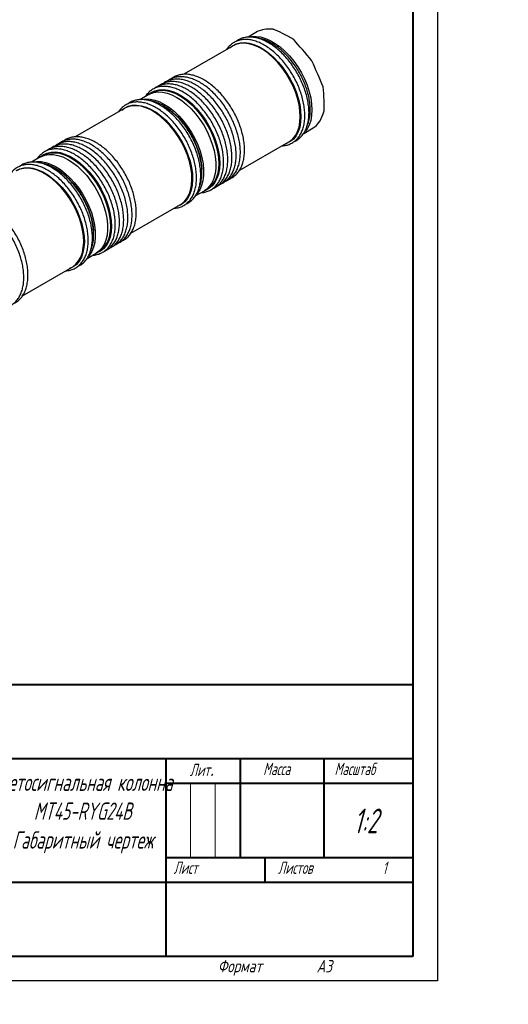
# Model space of a CAD drawing. Header units: millimetres. Extents: x -120753 to 126758, y -239771 to 1426.
# Tile 5 of 7: x 2680 to 2779, y 1124 to 1323. Entities that reach past the tile are written whole.
import ezdxf

# ---------------------------------------------------------------- set-up
doc = ezdxf.new("R2010")
doc.units = ezdxf.units.MM
doc.layers.add('main', color=5, linetype='Continuous', lineweight=40)
doc.layers.add('text', color=7, linetype='Continuous', lineweight=20)
doc.layers.add('ФОРМАТ', color=7, linetype='Continuous')
doc.styles.add('GOST', font='GOST.shx', dxfattribs={"width": 0.8, "oblique": 15})

msp = doc.modelspace()

# ---------------------------------------------------------------- linework, layer by layer
at = {"layer": 'main', "lineweight": -2}
for p, q in [((2728.371, 1320.897), (2726.452, 1319.789)), ((2723.425, 1318.042), (2713.406, 1312.258)), ((2706.343, 1308.18), (2704.509, 1307.122)), ((2706.985, 1308.551), (2706.944, 1308.527)), ((2701.505, 1305.388), (2691.463, 1299.591)), ((2737.696, 1300.3), (2739.62, 1301.411)), ((2724.65, 1292.769), (2734.674, 1298.556)), ((2684.422, 1295.526), (2682.579, 1294.462)), ((2684.918, 1295.81), (2685.023, 1295.873)), ((2685.065, 1295.897), (2685.023, 1295.873)), ((2715.76, 1287.637), (2717.592, 1288.694)), ((2718.26, 1289.081), (2718.193, 1289.041)), ((2718.193, 1289.041), (2718.234, 1289.065)), ((2702.714, 1280.106), (2712.754, 1285.902)), ((2693.832, 1274.978), (2695.671, 1276.04)), ((2696.272, 1276.387), (2696.314, 1276.411)), ((2680.785, 1267.447), (2690.834, 1273.247))]:
    msp.add_line(p, q, dxfattribs=at)
at = {"layer": 'main', "lineweight": -2, "flags": 128}
for points in [[(2727.005, 1319.855), (2727.174, 1319.883), (2728.051, 1319.929), (2728.981, 1319.813), (2729.949, 1319.537), (2730.941, 1319.105), (2731.94, 1318.524), (2732.931, 1317.804), (2733.897, 1316.955), (2734.825, 1315.991), (2735.699, 1314.928), (2736.505, 1313.781), (2737.231, 1312.569), (2737.865, 1311.312), (2738.397, 1310.028), (2738.819, 1308.739), (2739.124, 1307.464), (2739.308, 1306.224), (2739.367, 1305.039), (2739.301, 1303.926), (2739.111, 1302.903), (2738.799, 1301.988), (2738.37, 1301.193), (2738.046, 1300.763)], [(2722.823, 1317.699), (2723.278, 1318.046), (2724.011, 1318.419), (2724.825, 1318.632), (2725.707, 1318.682), (2726.643, 1318.57), (2727.618, 1318.296), (2728.616, 1317.866), (2729.623, 1317.285), (2730.621, 1316.563), (2731.596, 1315.711), (2732.532, 1314.743), (2733.413, 1313.674), (2734.228, 1312.521), (2734.961, 1311.302), (2735.603, 1310.036), (2736.142, 1308.743), (2736.571, 1307.444), (2736.882, 1306.16), (2737.07, 1304.909), (2737.133, 1303.713), (2737.07, 1302.589), (2736.882, 1301.557), (2736.571, 1300.631), (2736.142, 1299.827), (2735.603, 1299.157), (2734.961, 1298.632), (2734.228, 1298.26), (2734.08, 1298.207)], [(2734.674, 1298.556), (2734.849, 1298.663), (2735.485, 1299.184), (2736.021, 1299.849), (2736.446, 1300.647), (2736.755, 1301.566), (2736.942, 1302.592), (2737.005, 1303.707), (2736.942, 1304.894), (2736.755, 1306.135), (2736.446, 1307.411), (2736.021, 1308.7), (2735.485, 1309.983), (2734.849, 1311.24), (2734.12, 1312.45), (2733.312, 1313.594), (2732.437, 1314.655), (2731.508, 1315.616), (2730.54, 1316.462), (2729.549, 1317.179), (2728.55, 1317.755), (2727.559, 1318.183), (2726.592, 1318.455), (2725.663, 1318.566), (2724.787, 1318.516), (2723.979, 1318.304), (2723.425, 1318.042)], [(2706.343, 1308.18), (2706.557, 1308.295), (2707.331, 1308.578), (2708.177, 1308.702), (2709.084, 1308.663), (2710.036, 1308.464), (2711.018, 1308.106), (2712.016, 1307.595), (2713.012, 1306.941), (2713.992, 1306.152), (2714.941, 1305.241), (2715.842, 1304.223), (2716.682, 1303.114), (2717.448, 1301.931), (2718.127, 1300.693), (2718.71, 1299.42), (2719.186, 1298.131), (2719.548, 1296.847), (2719.79, 1295.588), (2719.909, 1294.373), (2719.903, 1293.223), (2719.772, 1292.155), (2719.518, 1291.187), (2719.144, 1290.332), (2718.658, 1289.606), (2718.066, 1289.018), (2717.592, 1288.694)], [(2706.368, 1308.195), (2706.837, 1308.556), (2707.571, 1308.928), (2708.385, 1309.141), (2709.267, 1309.192), (2710.203, 1309.079), (2711.178, 1308.806), (2712.176, 1308.375), (2713.182, 1307.794), (2714.181, 1307.072), (2715.156, 1306.22), (2716.091, 1305.252), (2716.973, 1304.183), (2717.787, 1303.03), (2718.521, 1301.811), (2719.163, 1300.545), (2719.702, 1299.253), (2720.13, 1297.954), (2720.441, 1296.669), (2720.63, 1295.418), (2720.693, 1294.222), (2720.63, 1293.099), (2720.441, 1292.066), (2720.13, 1291.14), (2719.702, 1290.336), (2719.163, 1289.666), (2718.521, 1289.141), (2717.787, 1288.769), (2717.617, 1288.709)], [(2706.904, 1308.504), (2707.498, 1308.79), (2708.306, 1309.001), (2709.181, 1309.051), (2710.11, 1308.94), (2711.078, 1308.668), (2712.069, 1308.241), (2713.068, 1307.664), (2714.059, 1306.947), (2715.026, 1306.102), (2715.955, 1305.141), (2716.831, 1304.08), (2717.639, 1302.935), (2718.367, 1301.725), (2719.004, 1300.469), (2719.539, 1299.186), (2719.965, 1297.896), (2720.273, 1296.621), (2720.46, 1295.38), (2720.523, 1294.192)], [(2718.234, 1289.065), (2718.408, 1289.172), (2719.045, 1289.693), (2719.58, 1290.358), (2720.006, 1291.157), (2720.315, 1292.076), (2720.502, 1293.101), (2720.564, 1294.216), (2720.502, 1295.403), (2720.315, 1296.645), (2720.006, 1297.92), (2719.58, 1299.209), (2719.045, 1300.492), (2718.408, 1301.749), (2717.68, 1302.959), (2716.872, 1304.104), (2715.997, 1305.165), (2715.068, 1306.126), (2714.1, 1306.971), (2713.109, 1307.688), (2712.11, 1308.264), (2711.119, 1308.692), (2710.151, 1308.964), (2709.222, 1309.075), (2708.347, 1309.025), (2707.539, 1308.813), (2706.985, 1308.551)], [(2700.889, 1305.032), (2701.425, 1305.435), (2702.167, 1305.792), (2702.988, 1305.989), (2703.876, 1306.024), (2704.816, 1305.896), (2705.794, 1305.607), (2706.794, 1305.161), (2707.8, 1304.566), (2708.797, 1303.831), (2709.769, 1302.967), (2710.7, 1301.988), (2711.576, 1300.91), (2712.383, 1299.75), (2713.108, 1298.525), (2713.74, 1297.256), (2714.269, 1295.962), (2714.686, 1294.664), (2714.985, 1293.381), (2715.162, 1292.135), (2715.212, 1290.945), (2715.137, 1289.83), (2714.936, 1288.807), (2714.613, 1287.893), (2714.174, 1287.101), (2713.624, 1286.445), (2712.973, 1285.934), (2712.231, 1285.578), (2712.153, 1285.551)], [(2712.754, 1285.902), (2712.861, 1285.966), (2713.507, 1286.473), (2714.053, 1287.124), (2714.489, 1287.91), (2714.81, 1288.817), (2715.009, 1289.833), (2715.084, 1290.94), (2715.033, 1292.121), (2714.858, 1293.358), (2714.561, 1294.631), (2714.147, 1295.92), (2713.622, 1297.204), (2712.995, 1298.464), (2712.275, 1299.68), (2711.474, 1300.832), (2710.605, 1301.902), (2709.68, 1302.873), (2708.716, 1303.73), (2707.726, 1304.46), (2706.727, 1305.051), (2705.735, 1305.494), (2704.764, 1305.781), (2703.831, 1305.908), (2702.95, 1305.873), (2702.134, 1305.678), (2701.505, 1305.388)], [(2704.898, 1307.16), (2705.702, 1307.273), (2706.609, 1307.235), (2707.561, 1307.035), (2708.543, 1306.677), (2709.541, 1306.167), (2710.537, 1305.512), (2711.518, 1304.723), (2712.466, 1303.812), (2713.367, 1302.795), (2714.207, 1301.685), (2714.973, 1300.503), (2715.652, 1299.265), (2716.235, 1297.991), (2716.711, 1296.702), (2717.073, 1295.418), (2717.315, 1294.159), (2717.434, 1292.945), (2717.428, 1291.795), (2717.297, 1290.727), (2717.043, 1289.758), (2716.669, 1288.904), (2716.183, 1288.177), (2716.078, 1288.054)], [(2709.181, 1305.959), (2709.295, 1305.897), (2710.268, 1305.293), (2711.229, 1304.552), (2712.161, 1303.687), (2713.049, 1302.713), (2713.879, 1301.645), (2714.637, 1300.501), (2715.31, 1299.299), (2715.888, 1298.06), (2716.361, 1296.804), (2716.721, 1295.551), (2716.962, 1294.322), (2717.081, 1293.137), (2717.084, 1293.077)], [(2684.422, 1295.526), (2684.516, 1295.578), (2685.276, 1295.888), (2686.111, 1296.038), (2687.009, 1296.027), (2687.954, 1295.854), (2688.932, 1295.522), (2689.928, 1295.037), (2690.926, 1294.405), (2691.91, 1293.638), (2692.865, 1292.747), (2693.775, 1291.746), (2694.626, 1290.651), (2695.405, 1289.479), (2696.1, 1288.249), (2696.699, 1286.98), (2697.193, 1285.692), (2697.575, 1284.406), (2697.838, 1283.141), (2697.978, 1281.918), (2697.993, 1280.756), (2697.882, 1279.673), (2697.648, 1278.687), (2697.294, 1277.812), (2696.826, 1277.063), (2696.251, 1276.452), (2695.671, 1276.04)], [(2684.448, 1295.541), (2684.985, 1295.945), (2685.727, 1296.301), (2686.548, 1296.499), (2687.436, 1296.533), (2688.376, 1296.405), (2689.354, 1296.116), (2690.354, 1295.67), (2691.36, 1295.075), (2692.357, 1294.34), (2693.329, 1293.476), (2694.26, 1292.498), (2695.136, 1291.42), (2695.943, 1290.259), (2696.668, 1289.035), (2697.3, 1287.765), (2697.828, 1286.471), (2698.246, 1285.173), (2698.545, 1283.891), (2698.721, 1282.645), (2698.772, 1281.455), (2698.697, 1280.339), (2698.496, 1279.316), (2698.173, 1278.402), (2697.734, 1277.61), (2697.184, 1276.954), (2696.533, 1276.444), (2696.151, 1276.235)], [(2685.023, 1295.873), (2685.653, 1296.163), (2686.468, 1296.359), (2687.349, 1296.393), (2688.283, 1296.266), (2689.253, 1295.979), (2690.246, 1295.536), (2691.245, 1294.946), (2692.234, 1294.216), (2693.199, 1293.358), (2694.123, 1292.387), (2694.992, 1291.317), (2695.793, 1290.165), (2696.513, 1288.95), (2697.14, 1287.69), (2697.665, 1286.405), (2698.08, 1285.116), (2698.377, 1283.843), (2698.552, 1282.607), (2698.602, 1281.425), (2698.527, 1280.318)], [(2696.314, 1276.411), (2696.421, 1276.475), (2697.067, 1276.982), (2697.613, 1277.633), (2698.049, 1278.419), (2698.369, 1279.327), (2698.569, 1280.342), (2698.644, 1281.449), (2698.593, 1282.63), (2698.418, 1283.867), (2698.121, 1285.14), (2697.707, 1286.429), (2697.182, 1287.714), (2696.554, 1288.974), (2695.835, 1290.189), (2695.034, 1291.341), (2694.164, 1292.411), (2693.24, 1293.382), (2692.276, 1294.24), (2691.286, 1294.969), (2690.287, 1295.56), (2689.295, 1296.003), (2688.324, 1296.29), (2687.391, 1296.417), (2686.509, 1296.383), (2685.694, 1296.187), (2685.065, 1295.897)], [(2683.113, 1294.536), (2683.636, 1294.609), (2684.534, 1294.598), (2685.479, 1294.425), (2686.458, 1294.093), (2687.454, 1293.608), (2688.451, 1292.976), (2689.435, 1292.209), (2690.39, 1291.318), (2691.3, 1290.317), (2692.151, 1289.222), (2692.931, 1288.05), (2693.625, 1286.82), (2694.224, 1285.551), (2694.719, 1284.263), (2695.1, 1282.977), (2695.363, 1281.712), (2695.503, 1280.489), (2695.518, 1279.327), (2695.407, 1278.244), (2695.173, 1277.258), (2694.819, 1276.383), (2694.351, 1275.635), (2694.193, 1275.441)], [(2720.523, 1294.192), (2720.46, 1293.077), (2720.273, 1292.052), (2719.965, 1291.133), (2719.539, 1290.335), (2719.004, 1289.67), (2718.367, 1289.148), (2718.26, 1289.081)], [(2679.503, 1292.78), (2680.245, 1293.137), (2681.066, 1293.335), (2681.954, 1293.37), (2682.894, 1293.242), (2683.872, 1292.953), (2684.871, 1292.508), (2685.878, 1291.913), (2686.875, 1291.178), (2687.846, 1290.315), (2688.778, 1289.336), (2689.654, 1288.259), (2690.461, 1287.098), (2691.186, 1285.874), (2691.818, 1284.605), (2692.347, 1283.311), (2692.765, 1282.012), (2693.064, 1280.73), (2693.241, 1279.484), (2693.292, 1278.294), (2693.217, 1277.178), (2693.017, 1276.155), (2692.694, 1275.24), (2692.255, 1274.448), (2691.705, 1273.792), (2691.055, 1273.281), (2690.313, 1272.924), (2690.254, 1272.904)], [(2690.834, 1273.247), (2690.942, 1273.312), (2691.588, 1273.82), (2692.134, 1274.471), (2692.57, 1275.257), (2692.89, 1276.165), (2693.089, 1277.181), (2693.163, 1278.288), (2693.113, 1279.47), (2692.937, 1280.707), (2692.64, 1281.98), (2692.225, 1283.269), (2691.7, 1284.553), (2691.073, 1285.813), (2690.353, 1287.028), (2689.552, 1288.18), (2688.682, 1289.25), (2687.758, 1290.221), (2686.793, 1291.078), (2685.804, 1291.807), (2684.805, 1292.398), (2683.812, 1292.84), (2682.842, 1293.127), (2681.908, 1293.254), (2681.027, 1293.219), (2680.212, 1293.023), (2679.585, 1292.733)], [(2687.16, 1293.357), (2687.215, 1293.328), (2688.189, 1292.747), (2689.153, 1292.028), (2690.091, 1291.182), (2690.987, 1290.225), (2691.828, 1289.171), (2692.598, 1288.038), (2693.286, 1286.845), (2693.88, 1285.61), (2694.371, 1284.355), (2694.75, 1283.1), (2695.011, 1281.866), (2695.15, 1280.673), (2695.158, 1280.533)]]:
    msp.add_lwpolyline(points, dxfattribs=at)
at = {"layer": 'main', "lineweight": -2}
msp.add_arc((2693.538, 1280.57), 4.996, 302.85233, 357.11429, dxfattribs=at)
for major_axis, ratio, start_param, end_param in [((11.552, -6.011), 0.3492694, 2.4583629, 2.9225449), ((9.725, -7.336), 0.1842331, 2.0758666, 2.5994654), ((-7.305, 8.773), 0.0591526, 4.7616038, 5.2852026), ((-4.556, 10.359), 0.043651, 4.252992, 4.7765908), ((-2.008, 11.811), 0.1501894, 3.7802471, 4.3038459), ((0.131, 12.852), 0.3107025, 3.3825913, 3.90619), ((1.999, 13.28), 0.4819645, 3.5083532, 3.56777)]:
    msp.add_ellipse((2739.191, 1314.153), major_axis=major_axis, ratio=ratio, start_param=start_param, end_param=end_param, dxfattribs=at)
for points, knots in [([(2735.735, 1298.632), (2735.753, 1298.637), (2736.034, 1298.729), (2736.513, 1299.04), (2737.15, 1299.566), (2737.684, 1300.231), (2738.12, 1301.007), (2738.451, 1301.892), (2738.672, 1302.874), (2738.78, 1303.942), (2738.772, 1305.079), (2738.65, 1306.269), (2738.415, 1307.495), (2738.072, 1308.741), (2737.625, 1309.99), (2737.081, 1311.226), (2736.448, 1312.432), (2735.733, 1313.594), (2734.946, 1314.694), (2734.098, 1315.72), (2733.199, 1316.657), (2732.26, 1317.492), (2731.293, 1318.215), (2730.31, 1318.815), (2729.323, 1319.283), (2728.345, 1319.61), (2727.389, 1319.79), (2726.471, 1319.818), (2725.604, 1319.698), (2724.814, 1319.416), (2724.29, 1319.154), (2724.06, 1318.952), (2724.039, 1318.933)], [0, 0, 0, 0, 0.0022939, 0.0368258, 0.071203, 0.1056305, 0.1403576, 0.1754899, 0.2109833, 0.2467125, 0.2825546, 0.3184183, 0.3542573, 0.3900613, 0.4258323, 0.4615782, 0.4973093, 0.533038, 0.5687744, 0.6045288, 0.640314, 0.6761419, 0.7120231, 0.7479626, 0.7839546, 0.819962, 0.8558933, 0.8916145, 0.9269706, 0.9618734, 0.9963945, 1, 1, 1, 1]), ([(2738.44, 1301.94), (2738.448, 1301.956), (2738.594, 1302.244), (2738.774, 1302.895), (2738.966, 1303.875), (2739.013, 1304.624), (2739.017, 1305.223), (2738.999, 1305.851), (2738.897, 1306.843), (2738.662, 1308.051), (2738.317, 1309.275), (2737.868, 1310.499), (2737.322, 1311.705), (2736.687, 1312.879), (2735.972, 1314.003), (2735.185, 1315.063), (2734.338, 1316.045), (2733.441, 1316.934), (2732.504, 1317.718), (2731.539, 1318.385), (2730.557, 1318.928), (2729.573, 1319.321), (2728.832, 1319.541), (2728.431, 1319.577), (2728.349, 1319.585)], [0, 0, 0, 0, 0.0030495, 0.0544207, 0.1066289, 0.1570406, 0.1635531, 0.191721, 0.2447602, 0.29773, 0.3506114, 0.4034077, 0.4561401, 0.5088394, 0.5615381, 0.6142647, 0.6670501, 0.7199303, 0.7729385, 0.8261, 0.8794188, 0.9328516, 0.986201, 1, 1, 1, 1]), ([(2733.339, 1297.785), (2733.61, 1297.812), (2734.17, 1297.867), (2734.948, 1298.136), (2735.669, 1298.54), (2736.3, 1299.079), (2736.836, 1299.74), (2737.272, 1300.517), (2737.603, 1301.402), (2737.824, 1302.384), (2737.931, 1303.452), (2737.924, 1304.589), (2737.801, 1305.779), (2737.566, 1307.006), (2737.223, 1308.251), (2736.776, 1309.5), (2736.233, 1310.736), (2735.599, 1311.942), (2734.884, 1313.104), (2734.098, 1314.204), (2733.25, 1315.23), (2732.35, 1316.167), (2731.412, 1317.003), (2730.445, 1317.726), (2729.462, 1318.325), (2728.475, 1318.793), (2727.496, 1319.12), (2726.541, 1319.3), (2725.622, 1319.328), (2724.757, 1319.206), (2723.96, 1318.934), (2723.24, 1318.525), (2722.622, 1317.972), (2722.237, 1317.545), (2722.09, 1317.278), (2722.085, 1317.268)], [0, 0, 0, 0, 0.0289973, 0.0598456, 0.0903518, 0.1207212, 0.151135, 0.1818136, 0.2128502, 0.2442056, 0.2757695, 0.307433, 0.3391157, 0.3707765, 0.4024064, 0.4340071, 0.4655857, 0.4971512, 0.5287146, 0.5602848, 0.5918709, 0.6234842, 0.6551352, 0.6868332, 0.7185829, 0.7503789, 0.7821885, 0.8139308, 0.8454875, 0.8767218, 0.9075555, 0.9380521, 0.9684214, 0.9988419, 1, 1, 1, 1]), ([(2721.841, 1290.61), (2721.858, 1290.616), (2722.139, 1290.708), (2722.618, 1291.019), (2723.255, 1291.545), (2723.789, 1292.21), (2724.226, 1292.986), (2724.556, 1293.87), (2724.778, 1294.853), (2724.885, 1295.921), (2724.878, 1297.058), (2724.755, 1298.248), (2724.52, 1299.474), (2724.177, 1300.72), (2723.73, 1301.969), (2723.186, 1303.205), (2722.553, 1304.411), (2721.838, 1305.572), (2721.052, 1306.673), (2720.204, 1307.699), (2719.304, 1308.636), (2718.366, 1309.471), (2717.399, 1310.194), (2716.416, 1310.794), (2715.429, 1311.261), (2714.45, 1311.588), (2713.494, 1311.768), (2712.577, 1311.796), (2711.709, 1311.676), (2710.919, 1311.395), (2710.395, 1311.132), (2710.166, 1310.931), (2710.144, 1310.912)], [0, 0, 0, 0, 0.0022939, 0.0368258, 0.071203, 0.1056305, 0.1403576, 0.1754899, 0.2109833, 0.2467125, 0.2825546, 0.3184183, 0.3542573, 0.3900613, 0.4258323, 0.4615782, 0.4973093, 0.533038, 0.5687744, 0.6045289, 0.640314, 0.6761419, 0.7120231, 0.7479626, 0.7839546, 0.819962, 0.8558933, 0.8916145, 0.9269707, 0.9618734, 0.9963945, 1, 1, 1, 1]), ([(2722.689, 1291.1), (2722.707, 1291.106), (2722.987, 1291.198), (2723.467, 1291.509), (2724.104, 1292.035), (2724.638, 1292.7), (2725.074, 1293.475), (2725.405, 1294.36), (2725.626, 1295.343), (2725.734, 1296.411), (2725.726, 1297.548), (2725.604, 1298.738), (2725.369, 1299.964), (2725.025, 1301.21), (2724.579, 1302.459), (2724.035, 1303.695), (2723.402, 1304.901), (2722.687, 1306.062), (2721.9, 1307.163), (2721.052, 1308.189), (2720.153, 1309.125), (2719.214, 1309.961), (2718.247, 1310.684), (2717.264, 1311.284), (2716.277, 1311.751), (2715.299, 1312.078), (2714.343, 1312.258), (2713.425, 1312.286), (2712.558, 1312.166), (2711.768, 1311.884), (2711.244, 1311.622), (2711.014, 1311.421), (2710.993, 1311.401)], [0, 0, 0, 0, 0.0022939, 0.0368258, 0.071203, 0.1056305, 0.1403576, 0.1754899, 0.2109833, 0.2467125, 0.2825546, 0.3184183, 0.3542573, 0.3900613, 0.4258323, 0.4615782, 0.4973093, 0.533038, 0.5687744, 0.6045288, 0.640314, 0.6761419, 0.7120231, 0.7479626, 0.7839546, 0.819962, 0.8558933, 0.8916145, 0.9269706, 0.9618734, 0.9963945, 1, 1, 1, 1]), ([(2716.898, 1288.294), (2717.17, 1288.321), (2717.73, 1288.376), (2718.507, 1288.645), (2719.229, 1289.049), (2719.86, 1289.588), (2720.396, 1290.25), (2720.831, 1291.026), (2721.162, 1291.911), (2721.384, 1292.894), (2721.491, 1293.961), (2721.483, 1295.099), (2721.361, 1296.289), (2721.126, 1297.515), (2720.783, 1298.761), (2720.336, 1300.01), (2719.792, 1301.245), (2719.159, 1302.452), (2718.444, 1303.613), (2717.658, 1304.714), (2716.809, 1305.739), (2715.91, 1306.676), (2714.971, 1307.512), (2714.005, 1308.235), (2713.022, 1308.835), (2712.035, 1309.302), (2711.056, 1309.629), (2710.1, 1309.809), (2709.182, 1309.838), (2708.317, 1309.715), (2707.52, 1309.443), (2706.8, 1309.034), (2706.182, 1308.481), (2705.797, 1308.055), (2705.65, 1307.787), (2705.644, 1307.777)], [0, 0, 0, 0, 0.0289973, 0.0598456, 0.0903518, 0.1207212, 0.151135, 0.1818136, 0.2128502, 0.2442056, 0.2757695, 0.307433, 0.3391157, 0.3707765, 0.4024064, 0.4340071, 0.4655857, 0.4971512, 0.5287146, 0.5602848, 0.5918709, 0.6234842, 0.6551352, 0.6868332, 0.7185829, 0.7503789, 0.7821885, 0.8139308, 0.8454875, 0.8767218, 0.9075555, 0.9380521, 0.9684214, 0.9988419, 1, 1, 1, 1]), ([(2719.295, 1289.141), (2719.312, 1289.147), (2719.593, 1289.238), (2720.072, 1289.55), (2720.709, 1290.075), (2721.244, 1290.74), (2721.68, 1291.516), (2722.011, 1292.401), (2722.232, 1293.384), (2722.34, 1294.451), (2722.332, 1295.588), (2722.21, 1296.778), (2721.975, 1298.005), (2721.631, 1299.25), (2721.185, 1300.499), (2720.641, 1301.735), (2720.007, 1302.942), (2719.293, 1304.103), (2718.506, 1305.203), (2717.658, 1306.229), (2716.759, 1307.166), (2715.82, 1308.002), (2714.853, 1308.725), (2713.87, 1309.324), (2712.883, 1309.792), (2711.905, 1310.119), (2710.949, 1310.299), (2710.031, 1310.327), (2709.164, 1310.207), (2708.374, 1309.925), (2707.85, 1309.663), (2707.62, 1309.461), (2707.599, 1309.442)], [0, 0, 0, 0, 0.0022939, 0.0368258, 0.071203, 0.1056305, 0.1403576, 0.1754899, 0.2109833, 0.2467125, 0.2825546, 0.3184183, 0.3542573, 0.3900613, 0.4258323, 0.4615782, 0.4973093, 0.533038, 0.5687744, 0.6045288, 0.640314, 0.6761419, 0.7120231, 0.7479626, 0.7839546, 0.819962, 0.8558933, 0.8916145, 0.9269706, 0.9618734, 0.9963945, 1, 1, 1, 1]), ([(2720.144, 1289.631), (2720.161, 1289.636), (2720.442, 1289.728), (2720.921, 1290.04), (2721.558, 1290.565), (2722.092, 1291.23), (2722.529, 1292.006), (2722.859, 1292.891), (2723.081, 1293.873), (2723.188, 1294.941), (2723.181, 1296.078), (2723.058, 1297.268), (2722.823, 1298.495), (2722.48, 1299.74), (2722.033, 1300.989), (2721.489, 1302.225), (2720.856, 1303.431), (2720.141, 1304.593), (2719.355, 1305.693), (2718.506, 1306.719), (2717.607, 1307.656), (2716.669, 1308.492), (2715.702, 1309.214), (2714.719, 1309.814), (2713.732, 1310.282), (2712.753, 1310.609), (2711.797, 1310.789), (2710.88, 1310.817), (2710.012, 1310.697), (2709.222, 1310.415), (2708.698, 1310.153), (2708.469, 1309.951), (2708.447, 1309.932)], [0, 0, 0, 0, 0.0022939, 0.0368258, 0.071203, 0.1056305, 0.1403576, 0.1754899, 0.2109833, 0.2467125, 0.2825546, 0.3184183, 0.3542573, 0.3900613, 0.4258323, 0.4615782, 0.4973093, 0.533038, 0.5687744, 0.6045288, 0.640314, 0.6761419, 0.7120231, 0.7479626, 0.7839546, 0.819962, 0.8558933, 0.8916145, 0.9269706, 0.9618734, 0.9963945, 1, 1, 1, 1]), ([(2720.992, 1290.121), (2721.01, 1290.126), (2721.29, 1290.218), (2721.769, 1290.529), (2722.407, 1291.055), (2722.941, 1291.72), (2723.377, 1292.496), (2723.708, 1293.381), (2723.929, 1294.363), (2724.037, 1295.431), (2724.029, 1296.568), (2723.907, 1297.758), (2723.672, 1298.984), (2723.328, 1300.23), (2722.882, 1301.479), (2722.338, 1302.715), (2721.704, 1303.921), (2720.99, 1305.082), (2720.203, 1306.183), (2719.355, 1307.209), (2718.456, 1308.146), (2717.517, 1308.981), (2716.55, 1309.704), (2715.567, 1310.304), (2714.58, 1310.772), (2713.602, 1311.098), (2712.646, 1311.279), (2711.728, 1311.307), (2710.861, 1311.186), (2710.071, 1310.905), (2709.547, 1310.643), (2709.317, 1310.441), (2709.296, 1310.422)], [0, 0, 0, 0, 0.0022939, 0.0368258, 0.071203, 0.1056305, 0.1403576, 0.1754899, 0.2109833, 0.2467125, 0.2825546, 0.3184183, 0.3542573, 0.3900613, 0.4258323, 0.4615782, 0.4973093, 0.533038, 0.5687744, 0.6045288, 0.640314, 0.6761419, 0.712023, 0.7479626, 0.7839546, 0.819962, 0.8558933, 0.8916144, 0.9269706, 0.9618734, 0.9963945, 1, 1, 1, 1]), ([(2711.438, 1285.142), (2711.653, 1285.157), (2712.161, 1285.194), (2712.895, 1285.427), (2713.631, 1285.806), (2714.278, 1286.324), (2714.831, 1286.964), (2715.284, 1287.722), (2715.633, 1288.588), (2715.874, 1289.555), (2716.001, 1290.609), (2716.013, 1291.736), (2715.91, 1292.918), (2715.694, 1294.139), (2715.369, 1295.383), (2714.94, 1296.632), (2714.412, 1297.871), (2713.793, 1299.084), (2713.092, 1300.254), (2712.317, 1301.366), (2711.479, 1302.406), (2710.587, 1303.359), (2709.655, 1304.213), (2708.692, 1304.956), (2707.711, 1305.577), (2706.723, 1306.068), (2705.743, 1306.42), (2704.782, 1306.625), (2703.856, 1306.68), (2702.981, 1306.583), (2702.171, 1306.336), (2701.437, 1305.95), (2700.801, 1305.421), (2700.382, 1304.972), (2700.208, 1304.671), (2700.181, 1304.623)], [0, 0, 0, 0, 0.0229087, 0.0538713, 0.0844694, 0.114888, 0.1453211, 0.175988, 0.2070083, 0.2383617, 0.2699444, 0.3016434, 0.3333737, 0.3650858, 0.3967675, 0.4284187, 0.4600467, 0.49166, 0.523269, 0.5548838, 0.5865126, 0.6181665, 0.6498566, 0.6815924, 0.7133797, 0.7452152, 0.7770742, 0.8088818, 0.8405264, 0.8718702, 0.9028177, 0.9334052, 0.9638222, 0.9942601, 1, 1, 1, 1]), ([(2713.79, 1285.967), (2714.021, 1286.076), (2714.499, 1286.302), (2715.126, 1286.815), (2715.679, 1287.454), (2716.132, 1288.212), (2716.482, 1289.078), (2716.722, 1290.045), (2716.849, 1291.099), (2716.861, 1292.226), (2716.759, 1293.408), (2716.543, 1294.629), (2716.218, 1295.873), (2715.788, 1297.122), (2715.261, 1298.361), (2714.642, 1299.574), (2713.941, 1300.744), (2713.166, 1301.856), (2712.327, 1302.896), (2711.436, 1303.849), (2710.503, 1304.703), (2709.54, 1305.446), (2708.559, 1306.067), (2707.572, 1306.558), (2706.591, 1306.909), (2705.63, 1307.115), (2704.705, 1307.169), (2703.828, 1307.075), (2703.024, 1306.82), (2702.464, 1306.555), (2702.205, 1306.339), (2702.158, 1306.3)], [0, 0, 0, 0, 0.032077, 0.0664859, 0.1009113, 0.1356012, 0.1706907, 0.2061571, 0.2418828, 0.2777402, 0.3136329, 0.3495051, 0.3853428, 0.4211461, 0.456923, 0.4926835, 0.528439, 0.5642011, 0.5999789, 0.6357853, 0.6716326, 0.7075315, 0.7434886, 0.7795005, 0.8155387, 0.8515189, 0.8873147, 0.9227702, 0.9577775, 0.9923775, 1, 1, 1, 1]), ([(2716.493, 1289.216), (2716.494, 1289.218), (2716.637, 1289.487), (2716.816, 1290.103), (2716.964, 1290.775), (2717.039, 1291.329), (2717.095, 1291.914), (2717.105, 1292.859), (2717, 1294.029), (2716.779, 1295.233), (2716.449, 1296.456), (2716.014, 1297.681), (2715.481, 1298.891), (2714.857, 1300.07), (2714.152, 1301.201), (2713.374, 1302.271), (2712.534, 1303.264), (2711.643, 1304.166), (2710.711, 1304.965), (2709.749, 1305.649), (2708.769, 1306.209), (2707.784, 1306.624), (2706.96, 1306.875), (2706.477, 1306.925), (2706.314, 1306.942)], [0, 0, 0, 0, 0.0002957, 0.0510091, 0.1006631, 0.1062956, 0.134296, 0.1867331, 0.239209, 0.2916412, 0.3439877, 0.3962476, 0.4484415, 0.5005978, 0.5527494, 0.6049251, 0.6571546, 0.7094728, 0.7619139, 0.8145041, 0.8672514, 0.9201213, 0.9729445, 1, 1, 1, 1]), ([(2700.744, 1278.436), (2700.974, 1278.545), (2701.453, 1278.771), (2702.079, 1279.284), (2702.633, 1279.922), (2703.086, 1280.68), (2703.436, 1281.547), (2703.676, 1282.514), (2703.803, 1283.568), (2703.815, 1284.694), (2703.712, 1285.876), (2703.497, 1287.098), (2703.171, 1288.341), (2702.742, 1289.591), (2702.214, 1290.83), (2701.596, 1292.043), (2700.894, 1293.213), (2700.12, 1294.325), (2699.281, 1295.364), (2698.39, 1296.317), (2697.457, 1297.171), (2696.494, 1297.914), (2695.513, 1298.536), (2694.526, 1299.027), (2693.545, 1299.378), (2692.584, 1299.584), (2691.659, 1299.638), (2690.782, 1299.543), (2689.978, 1299.288), (2689.418, 1299.024), (2689.159, 1298.808), (2689.112, 1298.769)], [0, 0, 0, 0, 0.032077, 0.0664859, 0.1009113, 0.1356012, 0.1706907, 0.2061571, 0.2418828, 0.2777402, 0.3136329, 0.3495051, 0.3853428, 0.4211461, 0.456923, 0.4926835, 0.528439, 0.5642011, 0.5999789, 0.6357853, 0.6716326, 0.7075315, 0.7434887, 0.7795005, 0.8155387, 0.8515189, 0.8873147, 0.9227702, 0.9577775, 0.9923775, 1, 1, 1, 1]), ([(2697.349, 1276.476), (2697.58, 1276.585), (2698.059, 1276.811), (2698.685, 1277.325), (2699.239, 1277.963), (2699.692, 1278.721), (2700.042, 1279.587), (2700.282, 1280.554), (2700.409, 1281.608), (2700.421, 1282.735), (2700.318, 1283.917), (2700.102, 1285.138), (2699.777, 1286.382), (2699.348, 1287.631), (2698.82, 1288.871), (2698.202, 1290.083), (2697.5, 1291.253), (2696.725, 1292.365), (2695.887, 1293.405), (2694.996, 1294.358), (2694.063, 1295.212), (2693.1, 1295.955), (2692.119, 1296.576), (2691.132, 1297.067), (2690.151, 1297.419), (2689.19, 1297.624), (2688.265, 1297.679), (2687.388, 1297.584), (2686.584, 1297.329), (2686.024, 1297.065), (2685.765, 1296.848), (2685.718, 1296.809)], [0, 0, 0, 0, 0.032077, 0.0664859, 0.1009113, 0.1356012, 0.1706907, 0.2061571, 0.2418828, 0.2777402, 0.3136329, 0.3495051, 0.3853428, 0.4211461, 0.456923, 0.4926835, 0.528439, 0.5642011, 0.5999789, 0.6357853, 0.6716326, 0.7075315, 0.7434887, 0.7795005, 0.8155387, 0.8515189, 0.8873147, 0.9227702, 0.9577775, 0.9923775, 1, 1, 1, 1]), ([(2698.198, 1276.966), (2698.429, 1277.075), (2698.907, 1277.301), (2699.534, 1277.814), (2700.088, 1278.453), (2700.541, 1279.211), (2700.89, 1280.077), (2701.13, 1281.044), (2701.258, 1282.098), (2701.27, 1283.225), (2701.167, 1284.407), (2700.951, 1285.628), (2700.626, 1286.872), (2700.196, 1288.121), (2699.669, 1289.36), (2699.05, 1290.573), (2698.349, 1291.743), (2697.574, 1292.855), (2696.736, 1293.895), (2695.844, 1294.848), (2694.912, 1295.702), (2693.949, 1296.445), (2692.968, 1297.066), (2691.98, 1297.557), (2691, 1297.909), (2690.039, 1298.114), (2689.113, 1298.168), (2688.236, 1298.074), (2687.432, 1297.819), (2686.872, 1297.555), (2686.613, 1297.338), (2686.567, 1297.299)], [0, 0, 0, 0, 0.032077, 0.0664859, 0.1009113, 0.1356012, 0.1706907, 0.2061571, 0.2418828, 0.2777402, 0.3136329, 0.3495051, 0.3853428, 0.4211461, 0.456923, 0.4926835, 0.528439, 0.5642011, 0.5999789, 0.6357853, 0.6716326, 0.7075315, 0.7434887, 0.7795005, 0.8155387, 0.8515189, 0.8873147, 0.9227702, 0.9577775, 0.9923775, 1, 1, 1, 1]), ([(2699.047, 1277.456), (2699.277, 1277.565), (2699.756, 1277.791), (2700.382, 1278.304), (2700.936, 1278.943), (2701.389, 1279.701), (2701.739, 1280.567), (2701.979, 1281.534), (2702.106, 1282.588), (2702.118, 1283.714), (2702.015, 1284.897), (2701.799, 1286.118), (2701.474, 1287.362), (2701.045, 1288.611), (2700.517, 1289.85), (2699.899, 1291.063), (2699.197, 1292.233), (2698.422, 1293.345), (2697.584, 1294.385), (2696.693, 1295.338), (2695.76, 1296.192), (2694.797, 1296.935), (2693.816, 1297.556), (2692.829, 1298.047), (2691.848, 1298.398), (2690.887, 1298.604), (2689.962, 1298.658), (2689.085, 1298.564), (2688.281, 1298.309), (2687.721, 1298.044), (2687.462, 1297.828), (2687.415, 1297.789)], [0, 0, 0, 0, 0.032077, 0.0664859, 0.1009113, 0.1356012, 0.1706907, 0.2061571, 0.2418828, 0.2777402, 0.3136329, 0.3495051, 0.3853428, 0.4211461, 0.456923, 0.4926835, 0.528439, 0.5642011, 0.5999789, 0.6357853, 0.6716326, 0.7075315, 0.7434887, 0.7795005, 0.8155387, 0.8515189, 0.8873147, 0.9227702, 0.9577775, 0.9923775, 1, 1, 1, 1]), ([(2699.895, 1277.946), (2700.126, 1278.055), (2700.604, 1278.281), (2701.231, 1278.794), (2701.785, 1279.432), (2702.238, 1280.19), (2702.587, 1281.057), (2702.827, 1282.024), (2702.955, 1283.078), (2702.967, 1284.204), (2702.864, 1285.387), (2702.648, 1286.608), (2702.323, 1287.851), (2701.894, 1289.101), (2701.366, 1290.34), (2700.747, 1291.553), (2700.046, 1292.723), (2699.271, 1293.835), (2698.433, 1294.874), (2697.541, 1295.828), (2696.609, 1296.681), (2695.646, 1297.424), (2694.665, 1298.046), (2693.677, 1298.537), (2692.697, 1298.888), (2691.736, 1299.094), (2690.81, 1299.148), (2689.933, 1299.053), (2689.129, 1298.798), (2688.57, 1298.534), (2688.31, 1298.318), (2688.264, 1298.279)], [0, 0, 0, 0, 0.032077, 0.0664859, 0.1009113, 0.1356012, 0.1706907, 0.2061571, 0.2418828, 0.2777402, 0.313633, 0.3495051, 0.3853428, 0.4211461, 0.456923, 0.4926835, 0.528439, 0.5642011, 0.5999789, 0.6357853, 0.6716326, 0.7075315, 0.7434887, 0.7795005, 0.8155387, 0.8515189, 0.8873147, 0.9227702, 0.9577775, 0.9923775, 1, 1, 1, 1]), ([(2694.998, 1275.651), (2695.213, 1275.667), (2695.72, 1275.704), (2696.455, 1275.936), (2697.191, 1276.315), (2697.838, 1276.833), (2698.39, 1277.473), (2698.844, 1278.231), (2699.193, 1279.098), (2699.433, 1280.064), (2699.561, 1281.119), (2699.573, 1282.245), (2699.47, 1283.427), (2699.254, 1284.648), (2698.929, 1285.892), (2698.499, 1287.142), (2697.972, 1288.381), (2697.353, 1289.593), (2696.652, 1290.763), (2695.877, 1291.876), (2695.038, 1292.915), (2694.147, 1293.868), (2693.214, 1294.722), (2692.252, 1295.465), (2691.27, 1296.087), (2690.283, 1296.577), (2689.302, 1296.929), (2688.342, 1297.134), (2687.416, 1297.189), (2686.54, 1297.092), (2685.731, 1296.845), (2684.997, 1296.459), (2684.361, 1295.931), (2683.941, 1295.482), (2683.768, 1295.18), (2683.741, 1295.133)], [0, 0, 0, 0, 0.0229087, 0.0538713, 0.0844694, 0.114888, 0.1453211, 0.175988, 0.2070083, 0.2383617, 0.2699444, 0.3016434, 0.3333737, 0.3650858, 0.3967675, 0.4284187, 0.4600467, 0.49166, 0.523269, 0.5548838, 0.5865126, 0.6181665, 0.6498567, 0.6815924, 0.7133797, 0.7452152, 0.7770742, 0.8088818, 0.8405264, 0.8718702, 0.9028177, 0.9334052, 0.9638222, 0.9942601, 1, 1, 1, 1]), ([(2689.525, 1272.492), (2689.693, 1272.5), (2690.155, 1272.523), (2690.852, 1272.727), (2691.602, 1273.083), (2692.262, 1273.58), (2692.83, 1274.202), (2693.299, 1274.941), (2693.665, 1275.791), (2693.923, 1276.743), (2694.068, 1277.785), (2694.098, 1278.901), (2694.013, 1280.075), (2693.815, 1281.292), (2693.507, 1282.533), (2693.093, 1283.783), (2692.581, 1285.025), (2691.976, 1286.242), (2691.287, 1287.42), (2690.523, 1288.542), (2689.693, 1289.594), (2688.81, 1290.562), (2687.883, 1291.432), (2686.924, 1292.193), (2685.945, 1292.834), (2684.958, 1293.346), (2683.975, 1293.72), (2683.01, 1293.949), (2682.078, 1294.027), (2681.193, 1293.954), (2680.373, 1293.73), (2679.626, 1293.365), (2678.974, 1292.858), (2678.52, 1292.39), (2678.32, 1292.058), (2678.27, 1291.975)], [0, 0, 0, 0, 0.0177397, 0.0487879, 0.079456, 0.1099074, 0.1403451, 0.1709852, 0.2019699, 0.2332986, 0.2648755, 0.2965854, 0.3283384, 0.3600767, 0.3917855, 0.4234638, 0.455117, 0.4867539, 0.5183852, 0.550021, 0.5816691, 0.6133407, 0.6450467, 0.6767971, 0.7085985, 0.7404497, 0.7723321, 0.8041762, 0.8358776, 0.8672991, 0.8983322, 0.9289885, 0.9594364, 0.9898775, 1, 1, 1, 1]), ([(2691.888, 1273.331), (2692.075, 1273.414), (2692.513, 1273.607), (2693.11, 1274.073), (2693.679, 1274.691), (2694.148, 1275.431), (2694.514, 1276.281), (2694.772, 1277.233), (2694.917, 1278.275), (2694.947, 1279.391), (2694.862, 1280.565), (2694.663, 1281.782), (2694.355, 1283.023), (2693.942, 1284.272), (2693.429, 1285.514), (2692.824, 1286.732), (2692.135, 1287.91), (2691.371, 1289.032), (2690.542, 1290.084), (2689.658, 1291.051), (2688.731, 1291.922), (2687.772, 1292.683), (2686.793, 1293.324), (2685.806, 1293.836), (2684.823, 1294.21), (2683.859, 1294.438), (2682.927, 1294.517), (2682.041, 1294.445), (2681.224, 1294.215), (2680.612, 1293.939), (2680.308, 1293.696), (2680.22, 1293.626)], [0, 0, 0, 0, 0.0256376, 0.0600585, 0.0944638, 0.1290978, 0.1641215, 0.199534, 0.235227, 0.2710703, 0.3069624, 0.3428378, 0.3786799, 0.4144876, 0.4502668, 0.4860277, 0.5217822, 0.5575418, 0.5933152, 0.6291152, 0.6649542, 0.7008434, 0.7367901, 0.7727932, 0.8088315, 0.8448265, 0.8806603, 0.9161776, 0.9512559, 0.9859084, 1, 1, 1, 1]), ([(2694.552, 1276.512), (2694.618, 1276.672), (2694.805, 1277.122), (2695.022, 1277.937), (2695.165, 1278.972), (2695.189, 1280.081), (2695.097, 1281.245), (2694.889, 1282.447), (2694.57, 1283.668), (2694.146, 1284.894), (2693.623, 1286.106), (2693.009, 1287.289), (2692.312, 1288.426), (2691.542, 1289.504), (2690.708, 1290.505), (2689.822, 1291.418), (2688.894, 1292.229), (2687.935, 1292.926), (2686.956, 1293.5), (2685.971, 1293.931), (2685.109, 1294.204), (2684.588, 1294.266), (2684.388, 1294.289)], [0, 0, 0, 0, 0.0281987, 0.0794815, 0.1312123, 0.1833642, 0.2356687, 0.2879385, 0.3401252, 0.3922241, 0.4442545, 0.4962443, 0.5482255, 0.6002284, 0.6522808, 0.7044181, 0.7566742, 0.8090768, 0.8616365, 0.9143253, 0.9669943, 1, 1, 1, 1]), ([(2717.751, 1288.839), (2717.84, 1288.87), (2718.024, 1288.933), (2718.181, 1289.045), (2718.261, 1289.103)], [0, 0, 0, 0, 0.485124, 1, 1, 1, 1]), ([(2677.993, 1265.31), (2678.18, 1265.393), (2678.618, 1265.586), (2679.215, 1266.052), (2679.785, 1266.67), (2680.253, 1267.41), (2680.619, 1268.26), (2680.877, 1269.212), (2681.022, 1270.253), (2681.052, 1271.37), (2680.967, 1272.544), (2680.769, 1273.76), (2680.461, 1275.002), (2680.047, 1276.251), (2679.534, 1277.493), (2678.93, 1278.711), (2678.241, 1279.889), (2677.476, 1281.011), (2676.647, 1282.063), (2675.764, 1283.03), (2674.837, 1283.9), (2673.878, 1284.661), (2672.899, 1285.303), (2671.911, 1285.815), (2670.929, 1286.188), (2669.964, 1286.417), (2669.032, 1286.495), (2668.146, 1286.424), (2667.329, 1286.194), (2666.717, 1285.918), (2666.413, 1285.675), (2666.326, 1285.605)], [0, 0, 0, 0, 0.02563765, 0.06005851, 0.09446378, 0.12909783, 0.16412155, 0.19953396, 0.23522699, 0.27107025, 0.3069624, 0.34283782, 0.37867993, 0.4144876, 0.4502668, 0.48602768, 0.52178217, 0.55754177, 0.5933152, 0.62911525, 0.66495422, 0.70084336, 0.73679012, 0.77279316, 0.80883146, 0.84482655, 0.88066029, 0.9161776, 0.95125593, 0.98590836, 1, 1, 1, 1]), ([(2678.842, 1265.8), (2679.029, 1265.882), (2679.466, 1266.076), (2680.063, 1266.541), (2680.633, 1267.159), (2681.102, 1267.9), (2681.468, 1268.75), (2681.725, 1269.702), (2681.871, 1270.743), (2681.901, 1271.859), (2681.816, 1273.034), (2681.617, 1274.25), (2681.309, 1275.491), (2680.896, 1276.741), (2680.383, 1277.983), (2679.778, 1279.201), (2679.089, 1280.379), (2678.325, 1281.501), (2677.496, 1282.553), (2676.612, 1283.52), (2675.685, 1284.39), (2674.726, 1285.151), (2673.747, 1285.793), (2672.76, 1286.304), (2671.777, 1286.678), (2670.813, 1286.907), (2669.881, 1286.985), (2668.995, 1286.914), (2668.178, 1286.684), (2667.566, 1286.408), (2667.262, 1286.165), (2667.174, 1286.095)], [0, 0, 0, 0, 0.02563765, 0.06005851, 0.09446378, 0.12909783, 0.16412155, 0.19953396, 0.23522699, 0.27107025, 0.3069624, 0.34283782, 0.37867993, 0.4144876, 0.4502668, 0.48602768, 0.52178217, 0.55754177, 0.5933152, 0.62911525, 0.66495422, 0.70084336, 0.73679012, 0.77279316, 0.80883146, 0.84482655, 0.88066029, 0.9161776, 0.95125593, 0.98590836, 1, 1, 1, 1]), ([(2695.877, 1276.196), (2695.916, 1276.209), (2696.045, 1276.253), (2696.157, 1276.331), (2696.235, 1276.386)], [0, 0, 0, 0, 0.2984007, 1, 1, 1, 1])]:
    msp.add_open_spline(points, degree=3, knots=knots, dxfattribs=at)
at = {"layer": 'ФОРМАТ', "linetype": 'ByBlock', "ltscale": 5}
for p, q in [((2764.806, 1425.739), (2764.806, 1128.739)), ((2764.806, 1128.739), (2344.806, 1128.715))]:
    msp.add_line(p, q, dxfattribs=at)
at = {"layer": 'ФОРМАТ', "linetype": 'ByBlock', "lineweight": 40, "ltscale": 5}
for p, q in [((2759.806, 1420.739), (2759.806, 1133.715)), ((2759.806, 1133.715), (2353.508, 1133.715))]:
    msp.add_line(p, q, dxfattribs=at)
at = {"layer": 'ФОРМАТ', "linetype": 'Continuous', "lineweight": 40}
for p, q in [((2574.806, 1188.739), (2759.806, 1188.739)), ((2639.806, 1173.739), (2759.806, 1173.739)), ((2709.806, 1173.739), (2709.806, 1133.739)), ((2724.806, 1173.739), (2724.806, 1153.739)), ((2741.806, 1173.739), (2741.806, 1153.739)), ((2709.806, 1168.739), (2759.806, 1168.739)), ((2709.806, 1153.739), (2759.806, 1153.739)), ((2729.806, 1153.739), (2729.806, 1148.739)), ((2639.806, 1148.739), (2759.806, 1148.739))]:
    msp.add_line(p, q, dxfattribs=at)
at = {"layer": 'ФОРМАТ', "linetype": 'Continuous', "lineweight": 0}
for p, q in [((2714.806, 1168.739), (2714.806, 1153.739)), ((2719.806, 1168.739), (2719.806, 1153.739))]:
    msp.add_line(p, q, dxfattribs=at)

# ---------------------------------------------------------------- texts
at = {"layer": 'text', "linetype": 'ByBlock', "ltscale": 5, "insert": (2971.279, 1414.562), "char_height": 25000, "attachment_point": 1, "style": 'GOST'}
msp.add_mtext_dynamic_manual_height_columns('\\pxqc;{\\LРасположение клемм и зоны подключения\\Pпроводов\\P\\pq*;}', width=62.21232, gutter_width=17.5, heights=[25.251], dxfattribs=at).dxf.set("width", 116.89606)
at = {"layer": 'ФОРМАТ', "attachment_point": 1, "style": 'GOST'}
for s, insert, char_height in [('{\\Q15;\\W0.8;Лит\\H1.4x;\\W0.965;.}', (2714.65, 1173.693), 2.5), ('{\\Q15;\\W0.8;Масса}', (2729.491, 1172.899), 2.5), ('{\\Q15;\\W0.8;Масштаб}', (2743.929, 1172.899), 2.5), ('\\pxqc;Светосигнальная колонна\\PMT45-RYG24B\\PГабаритный чертеж', (2674.814, 1170.692), 3.5), ('1:2', (2747.791, 1163.618), 5), ('Лист    ', (2711.358, 1152.899), 2.5), ('{\\Q15;\\W0.8;Листов}', (2732.494, 1152.899), 2.5), ('1', (2753.655, 1152.878), 2.5), ('{\\Q15;\\W0.965;Формат}', (2720.306, 1132.987), 2.5), ('{\\Q15;\\W0.965;A3}', (2740.306, 1132.966), 2.5)]:
    msp.add_mtext(s, dxfattribs=dict(at, insert=insert, char_height=char_height))

doc.saveas('drawing.dxf')
